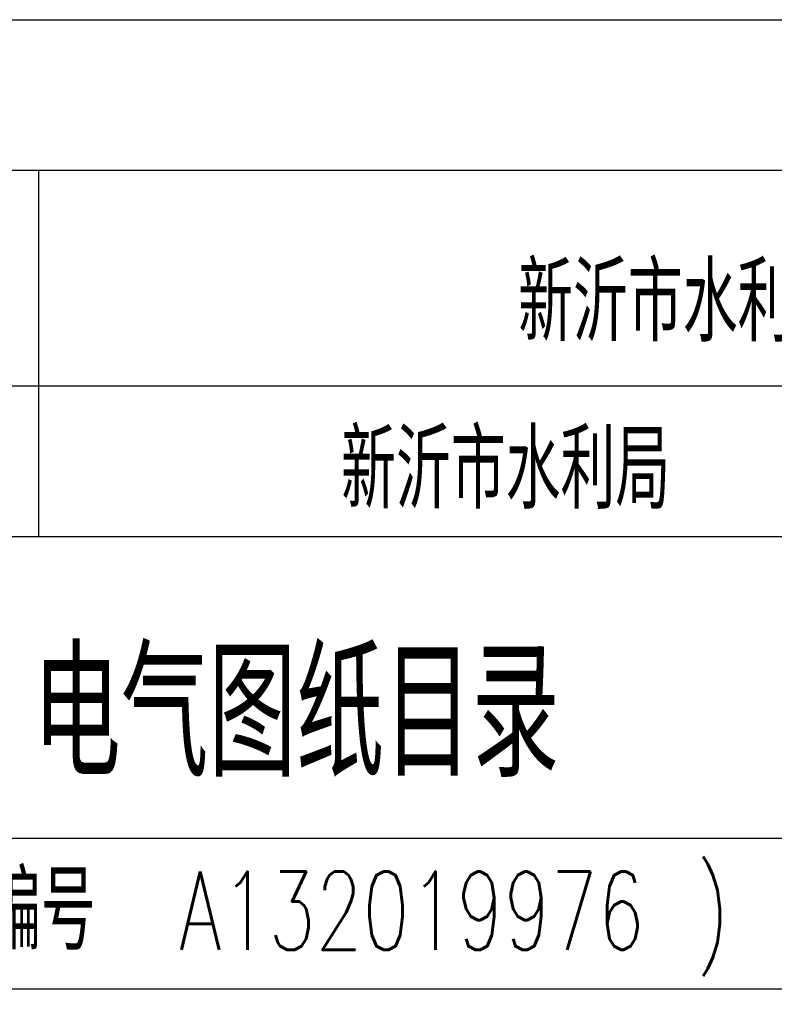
# Model space of a CAD drawing. Extents: x 427948 to 764348, y 274849 to 601549.
# Tile 34 of 212: x 439290 to 442795, y 596977 to 601549. Entities that reach past the tile are written whole.
import ezdxf
from ezdxf.enums import TextEntityAlignment as Align

# ---------------------------------------------------------------- set-up
doc = ezdxf.new("R2010")
doc.units = 0
doc.header["$LTSCALE"] = 1000
doc.header["$MEASUREMENT"] = 0
doc.layers.get('0').update_dxf_attribs({"linetype": 'CONTINUOUS'})
doc.layers.add('图框', color=4, linetype='CONTINUOUS')
doc.styles.add('HZTXT', font='ROMANS', dxfattribs={"width": 0.8, "bigfont": 'HZTXT'})

msp = doc.modelspace()

# ---------------------------------------------------------------- linework, layer by layer
at = {"layer": '图框'}
for p, q in [((447973, 600849.4), (429973, 600849.4)), ((439379, 599149.4), (439379, 600849.4)), ((437573, 599849.4), (447973, 599849.4)), ((437573, 599149.4), (443973, 599149.4)), ((429973, 597749.4), (447973, 597749.4)), ((429973, 597049.4), (447973, 597049.4))]:
    msp.add_line(p, q, dxfattribs=at)
msp.add_lwpolyline([(427948, 601549.4), (448973, 601549.4), (448973, 571849.4), (427948, 571849.4)], close=True, dxfattribs=at)

# ---------------------------------------------------------------- texts
at = {"style": 'HZTXT', "width": 0.7}
for s, p in [('新沂市水利局水质水量监测站项目', (443516, 600054.6)), ('新沂市水利局', (441546.9, 599278.3))]:
    msp.add_text(s, height=364, dxfattribs=at).set_placement(p, align=Align.CENTER)
for s, height, p in [('电气图纸目录', 582.4, (439351.5, 598034.6)), ('证书编号', 364, (438624.3, 597229.6)), (')', 364, (442432, 597229.6)), ('A132019976', 364, (440030.6, 597229.6))]:
    msp.add_text(s, height=height, dxfattribs=at).set_placement(p)

doc.saveas('drawing.dxf')
